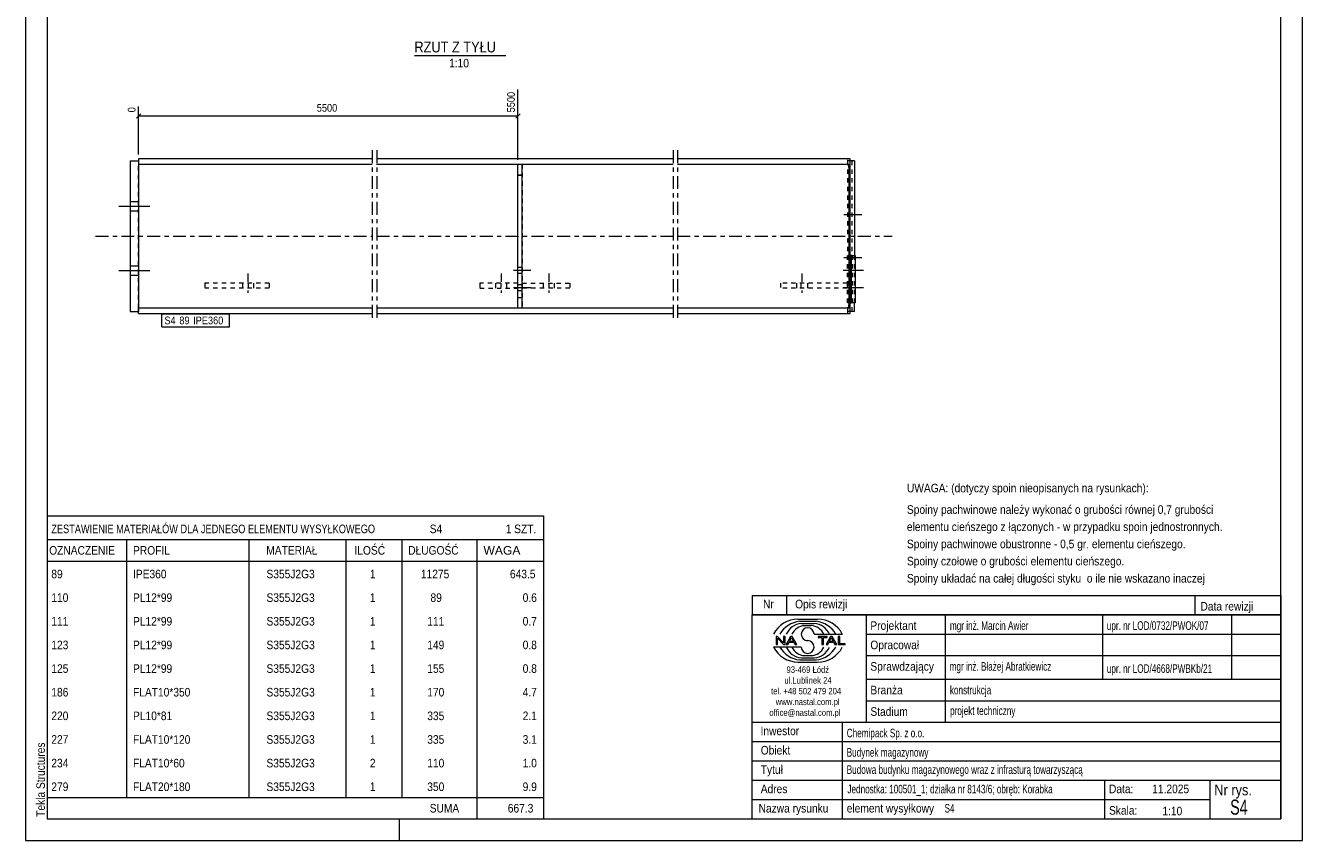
# Model space of a CAD drawing. Header units: millimetres. Extents: x 0 to 297, y 0 to 420.
# Tile 1 of 2: x 0 to 297, y 0 to 190. Entities that reach past the tile are written whole.
import ezdxf

# ---------------------------------------------------------------- set-up
doc = ezdxf.new("R2010")
doc.units = ezdxf.units.MM
for name, pattern in [('XKITLINE00', [0]), ('XKITLINE01', [4, 1, -1, 1, -1]), ('XKITLINE02', [4, 2, -2]), ('XKITLINE03', [6, 3, -1, 1, -1])]:
    doc.linetypes.add(name, pattern=pattern)
for name, color, linetype, lineweight in [('Arkusz rysunku', 3, 'Continuous', 0), ('Element', 2, 'Continuous', 0), ('Inny typ obiektu', 7, 'Continuous', 0), ('Wymiar', 4, 'Continuous', 0), ('Znak elementu', 2, 'Continuous', 0), ('Śruba', 3, 'Continuous', 0)]:
    doc.layers.add(name, color=color, linetype=linetype, lineweight=lineweight)
doc.styles.add('ARIAL', font='ARIAL.TTF')

msp = doc.modelspace()

# ---------------------------------------------------------------- linework, layer by layer
at = {"layer": 'Arkusz rysunku', "linetype": 'XKITLINE00', "lineweight": 0}
for p, q in [((0, 420), (0, 0)), ((297, 0), (297, 420)), ((5, 415), (5, 5)), ((292, 5), (292, 415)), ((5, 5), (292, 5)), ((87, 0), (87, 5)), ((0, 0), (297, 0))]:
    msp.add_line(p, q, dxfattribs=at)
at = {"layer": 'Element', "linetype": 'XKITLINE03', "lineweight": 0}
for p, q in [((80.66, 160.6), (80.66, 120.6)), ((81.67, 160.6), (81.67, 120.6)), ((150.62, 160.6), (150.62, 120.6)), ((151.62, 160.6), (151.62, 120.6)), ((16.3, 140.6), (80.66, 140.6)), ((81.66, 140.6), (150.62, 140.6)), ((151.62, 140.6), (201.55, 140.6))]:
    msp.add_line(p, q, dxfattribs=at)
at = {"layer": 'Element', "linetype": 'XKITLINE00', "lineweight": 0}
for p, q in [((24.3, 158.1), (26.3, 158.1)), ((24.3, 158.1), (24.3, 123.1)), ((26.3, 158.6), (26.3, 158.1)), ((80.66, 158.6), (26.3, 158.6)), ((26.3, 158.1), (26.3, 123.1)), ((150.62, 158.6), (81.66, 158.6)), ((191.82, 158.6), (151.62, 158.6)), ((191.82, 157.33), (191.82, 158.6)), ((191.82, 123.1), (191.82, 158.1)), ((192.82, 158.1), (191.82, 158.1)), ((192.82, 158.1), (192.82, 136.1)), ((26.3, 157.33), (80.66, 157.33)), ((81.66, 157.33), (150.62, 157.33)), ((114.53, 123.87), (114.53, 157.33)), ((114.53, 157.33), (115.53, 157.33)), ((115.53, 123.87), (115.53, 157.33)), ((151.62, 157.33), (191.82, 157.33)), ((191.57, 156.22), (191.56, 155.53)), ((191.56, 125.67), (191.56, 155.53)), ((191.58, 156.8), (191.57, 156.22)), ((191.6, 157.19), (191.58, 156.8)), ((191.62, 157.33), (191.6, 157.19)), ((191.82, 136.1), (193, 136.1)), ((191.82, 125.1), (191.82, 136.1)), ((192, 136.1), (192, 125.1)), ((193, 136.1), (193, 125.1)), ((191.56, 125.67), (191.57, 124.98)), ((191.57, 124.98), (191.58, 124.39)), ((193, 125.1), (191.82, 125.1)), ((192.82, 123.1), (192.82, 125.1)), ((24.3, 123.1), (26.3, 123.1)), ((80.66, 123.87), (26.3, 123.87)), ((26.3, 122.6), (26.3, 123.1)), ((26.3, 122.6), (80.66, 122.6)), ((150.62, 123.87), (81.66, 123.87)), ((81.66, 122.6), (150.62, 122.6)), ((115.53, 123.87), (114.53, 123.87)), ((191.82, 123.87), (151.62, 123.87)), ((151.62, 122.6), (191.82, 122.6)), ((191.58, 124.39), (191.6, 124)), ((191.6, 124), (191.62, 123.87)), ((191.82, 122.6), (191.82, 123.87)), ((192.82, 123.1), (191.82, 123.1))]:
    msp.add_line(p, q, dxfattribs=at)
at = {"layer": 'Element', "linetype": 'XKITLINE01', "lineweight": 0}
for p, q in [((26.3, 158.1), (26.3, 156.22)), ((191.29, 157.33), (191.29, 158.6)), ((191.29, 123.1), (191.29, 158.1)), ((191.82, 158.1), (191.29, 158.1)), ((192.28, 123.1), (192.28, 158.1)), ((26.3, 123.87), (26.3, 157.33)), ((114.53, 123.87), (114.53, 157.33)), ((114.53, 157.33), (115.53, 157.33)), ((115.53, 154.83), (114.53, 154.83)), ((114.53, 154.83), (115.53, 154.83)), ((115.53, 157.33), (115.53, 123.87)), ((191.5, 157.19), (191.48, 157.33)), ((191.52, 156.8), (191.5, 157.19)), ((191.54, 156.22), (191.52, 156.8)), ((191.54, 155.53), (191.54, 156.22)), ((191.54, 125.67), (191.54, 155.53)), ((192.29, 136.1), (191.1, 136.1)), ((191.1, 136.1), (191.1, 125.1)), ((191.82, 136.1), (191.29, 136.1)), ((191.29, 136.1), (191.29, 125.1)), ((192.1, 125.1), (192.1, 136.1)), ((192.29, 136.1), (192.29, 125.1)), ((192.82, 125.1), (192.82, 136.1)), ((192.82, 136.1), (192.82, 125.1)), ((56.66, 129.7), (41.72, 129.7)), ((41.72, 129.7), (41.72, 128.5)), ((56.66, 128.5), (41.72, 128.5)), ((51.75, 129.7), (51.75, 128.5)), ((56.66, 129.7), (56.66, 128.5)), ((114.53, 129.7), (105.66, 129.7)), ((105.66, 129.7), (105.66, 128.5)), ((105.66, 128.5), (114.53, 128.5)), ((110.58, 129.7), (110.58, 128.5)), ((114.53, 128.5), (114.53, 129.7)), ((115.53, 128.5), (115.53, 129.7)), ((115.53, 129.7), (126.62, 129.7)), ((126.62, 128.5), (115.53, 128.5)), ((121.81, 128.5), (121.81, 129.7)), ((126.62, 129.7), (126.62, 128.5)), ((191.11, 129.7), (175.62, 129.7)), ((175.62, 129.7), (175.62, 128.5)), ((191.11, 128.5), (175.62, 128.5)), ((180.36, 129.7), (180.36, 128.5)), ((191.11, 129.7), (191.11, 128.5)), ((114.53, 126.37), (115.53, 126.37)), ((114.53, 126.37), (115.53, 126.37)), ((192.29, 125.1), (191.1, 125.1)), ((191.52, 124.39), (191.54, 124.98)), ((191.54, 124.98), (191.54, 125.67)), ((191.82, 125.1), (192, 125.1)), ((26.3, 123.1), (26.3, 123.87)), ((115.53, 123.87), (114.53, 123.87)), ((191.29, 122.6), (191.29, 123.87)), ((191.82, 123.1), (191.29, 123.1)), ((191.48, 123.87), (191.5, 124)), ((191.5, 124), (191.52, 124.39))]:
    msp.add_line(p, q, dxfattribs=at)
at = {"layer": 'Inny typ obiektu', "linetype": 'XKITLINE00', "lineweight": 0}
for p, q in [((90.45, 182.62), (111.75, 182.62)), ((5, 75.5), (5, 70)), ((5, 75.5), (120.5, 75.5)), ((120.5, 75.5), (120.5, 70)), ((5, 70), (5, 65)), ((5, 70), (120.5, 70)), ((23.5, 70), (23.5, 65)), ((52, 65), (52, 70)), ((74.5, 70), (74.5, 65)), ((87.5, 70), (87.5, 65)), ((105, 70), (105, 65)), ((120.5, 70), (120.5, 65)), ((5, 65), (120.5, 65)), ((5, 65), (5, 59.5)), ((23.5, 65), (23.5, 59.5)), ((52, 59.5), (52, 65)), ((74.5, 65), (74.5, 59.5)), ((87.5, 65), (87.5, 59.5)), ((105, 65), (105, 59.5)), ((120.5, 65), (120.5, 59.5)), ((5, 59.5), (5, 54)), ((23.5, 59.5), (23.5, 54)), ((52, 54), (52, 59.5)), ((74.5, 59.5), (74.5, 54)), ((87.5, 59.5), (87.5, 54)), ((105, 59.5), (105, 54)), ((120.5, 59.5), (120.5, 54)), ((169, 57), (169, 52.5)), ((169, 57), (292, 57)), ((177, 57), (177, 52.5)), ((272, 57), (272, 52.5)), ((292, 57), (292, 52.5)), ((5, 54), (5, 48.5)), ((23.5, 54), (23.5, 48.5)), ((52, 48.5), (52, 54)), ((74.5, 54), (74.5, 48.5)), ((87.5, 54), (87.5, 48.5)), ((105, 54), (105, 48.5)), ((120.5, 54), (120.5, 48.5)), ((292, 52.5), (169, 52.5)), ((169, 5), (169, 52.5)), ((169, 52.5), (292, 52.5)), ((179.62, 51.49), (184.23, 51.5)), ((180.07, 50.99), (183.86, 51)), ((180.46, 50.49), (183.45, 50.49)), ((195.5, 52.5), (195.5, 27.5)), ((214, 27.5), (214, 52.5)), ((250.5, 52.5), (250.5, 37.5)), ((280.5, 52.5), (280.5, 37.5)), ((292, 52.5), (292, 5)), ((5, 48.5), (5, 43)), ((23.5, 48.5), (23.5, 43)), ((52, 43), (52, 48.5)), ((74.5, 48.5), (74.5, 43)), ((87.5, 48.5), (87.5, 43)), ((105, 48.5), (105, 43)), ((120.5, 48.5), (120.5, 43)), ((181.2, 49.98), (182.73, 49.99)), ((183.42, 47.99), (189.98, 47.99)), ((195.5, 48), (292, 48)), ((180.43, 45.01), (174, 45.01)), ((174.93, 47.44), (174.57, 47.44)), ((174.57, 47.44), (174.57, 45.56)), ((174.57, 45.56), (174.9, 45.56)), ((174.9, 47.04), (176.29, 45.56)), ((174.9, 45.56), (174.9, 47.04)), ((176.31, 45.96), (174.93, 47.44)), ((176.29, 45.56), (176.65, 45.56)), ((176.65, 47.44), (176.31, 47.44)), ((176.31, 47.44), (176.31, 45.96)), ((176.65, 45.56), (176.65, 47.44)), ((177.96, 47.44), (176.94, 45.56)), ((176.94, 45.56), (177.31, 45.56)), ((177.31, 45.56), (177.61, 46.13)), ((177.61, 46.13), (178.71, 46.13)), ((177.71, 46.33), (178.14, 47.24)), ((178.6, 46.33), (177.71, 46.33)), ((178.33, 47.44), (177.96, 47.44)), ((178.14, 47.24), (178.6, 46.33)), ((179.41, 45.56), (178.33, 47.44)), ((178.71, 46.13), (179.02, 45.56)), ((179.02, 45.56), (179.41, 45.56)), ((186.43, 47.44), (184.34, 47.44)), ((184.34, 47.44), (184.34, 47.22)), ((184.34, 47.22), (185.21, 47.22)), ((185.21, 47.22), (185.21, 45.56)), ((185.21, 45.56), (185.56, 45.56)), ((185.56, 45.56), (185.56, 47.22)), ((185.56, 47.22), (186.43, 47.22)), ((187.21, 47.44), (186.2, 45.56)), ((186.2, 45.56), (186.57, 45.56)), ((186.43, 47.22), (186.43, 47.44)), ((186.57, 45.56), (186.86, 46.13)), ((186.86, 46.13), (187.96, 46.13)), ((186.96, 46.33), (187.39, 47.24)), ((187.86, 46.33), (186.96, 46.33)), ((187.59, 47.44), (187.21, 47.44)), ((187.4, 47.24), (187.39, 47.24)), ((187.4, 47.24), (187.86, 46.33)), ((188.67, 45.56), (187.59, 47.44)), ((187.96, 46.13), (188.27, 45.56)), ((188.27, 45.56), (188.67, 45.56)), ((189.36, 47.44), (189.01, 47.44)), ((189.01, 47.44), (189.01, 45.56)), ((189.01, 45.56), (190.66, 45.56)), ((189.36, 45.78), (189.36, 47.44)), ((190.66, 45.78), (189.36, 45.78)), ((190.66, 45.56), (190.66, 45.78)), ((5, 43), (5, 37.5)), ((23.5, 43), (23.5, 37.5)), ((52, 37.5), (52, 43)), ((74.5, 43), (74.5, 37.5)), ((87.5, 43), (87.5, 37.5)), ((105, 43), (105, 37.5)), ((120.5, 43), (120.5, 37.5)), ((180.07, 42.01), (183.86, 42)), ((180.46, 42.51), (183.45, 42.51)), ((181.2, 43.02), (182.73, 43.01)), ((195.5, 43), (292, 43)), ((179.62, 41.51), (184.23, 41.5)), ((5, 37.5), (5, 32)), ((23.5, 37.5), (23.5, 32)), ((52, 32), (52, 37.5)), ((74.5, 37.5), (74.5, 32)), ((87.5, 37.5), (87.5, 32)), ((105, 37.5), (105, 32)), ((120.5, 37.5), (120.5, 32)), ((195.5, 37.5), (292, 37.5)), ((5, 32), (5, 26.5)), ((23.5, 32), (23.5, 26.5)), ((52, 26.5), (52, 32)), ((74.5, 32), (74.5, 26.5)), ((87.5, 32), (87.5, 26.5)), ((105, 32), (105, 26.5)), ((120.5, 32), (120.5, 26.5)), ((195.5, 32.5), (292, 32.5)), ((169, 27.5), (292, 27.5)), ((190, 5), (190, 27.5)), ((5, 26.5), (5, 21)), ((23.5, 26.5), (23.5, 21)), ((52, 21), (52, 26.5)), ((74.5, 26.5), (74.5, 21)), ((87.5, 26.5), (87.5, 21)), ((105, 26.5), (105, 21)), ((120.5, 26.5), (120.5, 21)), ((5, 21), (5, 15.5)), ((23.5, 21), (23.5, 15.5)), ((52, 15.5), (52, 21)), ((74.5, 21), (74.5, 15.5)), ((87.5, 21), (87.5, 15.5)), ((105, 21), (105, 15.5)), ((120.5, 21), (120.5, 15.5)), ((169, 23), (292, 23)), ((169, 18.5), (292, 18.5)), ((5, 15.5), (5, 10)), ((23.5, 15.5), (23.5, 10)), ((52, 10), (52, 15.5)), ((74.5, 15.5), (74.5, 10)), ((87.5, 15.5), (87.5, 10)), ((105, 15.5), (105, 10)), ((120.5, 15.5), (120.5, 10)), ((169, 14), (292, 14)), ((251, 5), (251, 14)), ((275.5, 5), (275.5, 14)), ((5, 10), (5, 5)), ((5, 10), (120.5, 10)), ((105, 10), (105, 5)), ((120.5, 10), (120.5, 5)), ((169, 9.5), (275.5, 9.5)), ((5, 5), (120.5, 5)), ((169, 5), (292, 5))]:
    msp.add_line(p, q, dxfattribs=at)
for centre, radius, start, end in [((179.72, 45.08), 6.42, 90.8317, 153.0136), ((180.67, 45), 6.02, 95.7347, 150.2266), ((183.22, 46.41), 4.08, 22.7023, 86.7527), ((183.24, 44.98), 6.04, 29.8256, 84.1252), ((184.25, 45.07), 6.43, 27.0191, 90.199), ((180.7, 46.42), 4.07, 93.3428, 157.3393), ((181.33, 46.6), 3.38, 92.229, 155.8008), ((181.92, 47.99), 1.49, 0.0741, 179.9259), ((181.92, 47.99), 1.49, 179.9259, 270), ((182.59, 46.6), 3.39, 24.2351, 87.5913), ((179.72, 47.92), 6.42, 206.9864, 269.1683), ((180.67, 48), 6.02, 209.7734, 264.2653), ((180.7, 46.58), 4.07, 202.6607, 266.6572), ((181.33, 46.4), 3.38, 204.1992, 267.771), ((181.92, 45.01), 1.49, 180.0741, 359.9259), ((181.92, 45), 1.49, 0.0741, 90), ((182.59, 46.4), 3.39, 272.4087, 335.7649), ((183.22, 46.59), 4.08, 273.2473, 337.2977), ((183.24, 48.02), 6.04, 275.8748, 330.1744), ((184.25, 47.93), 6.43, 269.801, 332.9809)]:
    msp.add_arc(centre, radius, start, end, dxfattribs=at)
at = {"layer": 'Wymiar', "linetype": 'XKITLINE00', "lineweight": 0}
for p, q in [((114.53, 158.33), (114.53, 174.76)), ((26.3, 159.6), (26.3, 170.75)), ((26.81, 169.11), (25.79, 168.09)), ((26.3, 168.6), (114.53, 168.6)), ((115.04, 169.11), (114.02, 168.09))]:
    msp.add_line(p, q, dxfattribs=at)
at = {"layer": 'Znak elementu', "linetype": 'XKITLINE00', "lineweight": 0}
for p, q in [((31.7, 122.5), (47.46, 122.5)), ((31.7, 119.5), (31.7, 122.5)), ((47.46, 119.5), (47.46, 122.5)), ((31.7, 119.5), (47.46, 119.5))]:
    msp.add_line(p, q, dxfattribs=at)
at = {"layer": 'Śruba', "linetype": 'XKITLINE00', "lineweight": 0}
for p, q in [((24.3, 148.7), (26.3, 148.7)), ((24.3, 148.7), (26.3, 148.7)), ((21.7, 147.6), (28.9, 147.6)), ((21.7, 147.6), (28.9, 147.6)), ((24.3, 146.5), (26.3, 146.5)), ((24.3, 146.5), (26.3, 146.5)), ((194.36, 145.6), (190.36, 145.6)), ((194.54, 145.6), (190.54, 145.6)), ((24.3, 133.7), (26.3, 133.7)), ((24.3, 133.7), (26.3, 133.7)), ((194.36, 135.6), (190.36, 135.6)), ((194.54, 135.6), (190.54, 135.6)), ((21.7, 132.6), (28.9, 132.6)), ((21.7, 132.6), (28.9, 132.6)), ((24.3, 131.5), (26.3, 131.5)), ((24.3, 131.5), (26.3, 131.5)), ((117.53, 132.6), (113.53, 132.6)), ((115.53, 133.3), (114.53, 133.3)), ((115.53, 131.9), (114.53, 131.9)), ((194.18, 132.6), (190.18, 132.6)), ((194.93, 132.6), (190.93, 132.6)), ((117.53, 128.6), (113.53, 128.6)), ((115.53, 129.3), (114.53, 129.3)), ((115.53, 127.9), (114.53, 127.9)), ((194.18, 128.6), (190.18, 128.6)), ((194.93, 128.6), (190.93, 128.6))]:
    msp.add_line(p, q, dxfattribs=at)
at = {"layer": 'Śruba', "linetype": 'XKITLINE02', "lineweight": 0}
for p, q in [((51.72, 131.95), (51.72, 127.45)), ((110.61, 131.95), (110.61, 127.45)), ((117.53, 132.6), (113.53, 132.6)), ((115.53, 133.3), (114.53, 133.3)), ((115.53, 131.9), (114.53, 131.9)), ((121.68, 131.95), (121.68, 127.45)), ((180.57, 131.95), (180.57, 127.45)), ((50.44, 129.7), (50.44, 128.5)), ((52.99, 129.7), (52.99, 128.5)), ((109.34, 129.7), (109.34, 128.5)), ((111.89, 129.7), (111.89, 128.5)), ((117.53, 128.6), (113.53, 128.6)), ((115.53, 129.3), (114.53, 129.3)), ((115.53, 127.9), (114.53, 127.9)), ((120.4, 129.7), (120.4, 128.5)), ((122.95, 129.7), (122.95, 128.5)), ((179.3, 129.7), (179.3, 128.5)), ((181.84, 129.7), (181.84, 128.5))]:
    msp.add_line(p, q, dxfattribs=at)

# ---------------------------------------------------------------- texts
at = {"layer": 'Arkusz rysunku', "style": 'ARIAL', "width": 0.85}
msp.add_text('Tekla Structures', height=2, rotation=90, dxfattribs=at).set_placement((4.5, 5.5))
at = {"layer": 'Inny typ obiektu', "style": 'ARIAL'}
for s, height, width, p in [('RZUT Z TYŁU', 2.5, 0.85, (90.45, 183.37)), ('1:10', 2, 0.85, (98.51, 179.87)), ('UWAGA: (dotyczy spoin nieopisanych na rysunkach):', 2, 0.85, (205, 81)), ('Spoiny pachwinowe należy wykonać o grubości równej 0,7 grubości', 2, 0.85, (205, 76)), ('elementu cieńszego z łączonych - w przypadku spoin jednostronnych.', 2, 0.85, (205, 72)), ('ZESTAWIENIE MATERIAŁÓW DLA JEDNEGO ELEMENTU WYSYŁKOWEGO', 2, 0.765, (6, 71.5)), ('S4', 2, 0.85, (94, 71.5)), ('1', 2, 0.85, (111.69, 71.5)), (' SZT.', 2, 0.85, (113, 71.5)), ('OZNACZENIE', 2, 0.85, (5.5, 66.5)), ('PROFIL', 2, 0.85, (25, 66.5)), ('MATERIAŁ', 2, 0.85, (56, 66.5)), ('ILOŚĆ', 2, 0.85, (76.5, 66.5)), ('DŁUGOŚĆ', 2, 0.85, (89, 66.5)), ('WAGA', 2, 1.008832, (106.5, 66.5)), ('Spoiny pachwinowe obustronne - 0,5 gr. elementu cieńszego.', 2, 0.85, (205, 68)), ('Spoiny czołowe o grubości elementu cieńszego.', 2, 0.85, (205, 64)), ('89', 2, 0.85, (6, 61)), ('IPE360', 2, 0.85, (25, 61)), ('S355J2G3', 2, 0.85, (56.04, 61)), ('1', 2, 0.85, (80.09, 61)), ('11275', 2, 0.85, (91.96, 61)), ('643.5', 2, 0.85, (112.67, 61)), ('Spoiny układać na całej długości styku  o ile nie wskazano inaczej', 2, 0.85, (205, 60)), ('110', 2, 0.85, (6, 55.5)), ('PL12*99', 2, 0.85, (25, 55.5)), ('S355J2G3', 2, 0.85, (56.04, 55.5)), ('1', 2, 0.85, (80.09, 55.5)), ('89', 2, 0.85, (94.19, 55.5)), ('0.6', 2, 0.85, (115.63, 55.5)), ('Nr', 2, 0.85, (171.54, 54)), ('Opis rewizji', 2, 0.85, (179, 54)), ('Data rewizji', 2, 0.85, (273.28, 53.5)), ('111', 2, 0.85, (6, 50)), ('PL12*99', 2, 0.85, (25, 50)), ('S355J2G3', 2, 0.85, (56.04, 50)), ('1', 2, 0.85, (80.09, 50)), ('111', 2, 0.85, (93.44, 50)), ('0.7', 2, 0.85, (115.63, 50)), ('Projektant', 2, 0.85, (196.5, 49)), ('mgr inż. Marcin Awier', 2, 0.68, (215, 49)), ('upr. nr LOD/0732/PWOK/07', 2, 0.68, (251.5, 49)), ('123', 2, 0.85, (6, 44.5)), ('PL12*99', 2, 0.85, (25, 44.5)), ('S355J2G3', 2, 0.85, (56.04, 44.5)), ('1', 2, 0.85, (80.09, 44.5)), ('149', 2, 0.85, (93.44, 44.5)), ('0.8', 2, 0.85, (115.63, 44.5)), ('Opracował', 2, 0.85, (196.5, 44.5)), ('Sprawdzający', 2, 0.85, (196.5, 39.5)), ('mgr inż. Błażej Abratkiewicz', 2, 0.68, (214.94, 39.5)), ('125', 2, 0.85, (6, 39)), ('PL12*99', 2, 0.85, (25, 39)), ('S355J2G3', 2, 0.85, (56.04, 39)), ('1', 2, 0.85, (80.09, 39)), ('155', 2, 0.85, (93.44, 39)), ('0.8', 2, 0.85, (115.63, 39)), ('93-469 Łódź', 1.5, 0.85, (177, 39)), ('upr. nr LOD/4668/PWBKb/21', 2, 0.68, (251.5, 39)), ('FLAT10*350', 2, 0.85, (25, 33.5)), ('ul.Lublinek 24', 1.5, 0.85, (176.5, 36.5)), ('Branża', 2, 0.85, (196.5, 34)), ('konstrukcja', 2, 0.68, (215, 34)), ('186', 2, 0.85, (6, 33.5)), ('S355J2G3', 2, 0.85, (56.04, 33.5)), ('1', 2, 0.85, (80.09, 33.5)), ('170', 2, 0.85, (93.44, 33.5)), ('4.7', 2, 0.85, (115.63, 33.5)), ('tel. +48 502 479 204', 1.5, 0.85, (173.41, 34)), ('www.nastal.com.pl', 1.5, 0.85, (174.5, 31.5)), ('220', 2, 0.85, (6, 28)), ('PL10*81', 2, 0.85, (25, 28)), ('S355J2G3', 2, 0.85, (56.04, 28)), ('1', 2, 0.85, (80.09, 28)), ('335', 2, 0.85, (93.44, 28)), ('2.1', 2, 0.85, (115.63, 28)), ('office@nastal.com.pl', 1.5, 0.85, (173, 29)), ('Stadium', 2, 0.85, (196.5, 29)), ('projekt techniczny', 2, 0.68, (215.04, 29.19)), ('227', 2, 0.85, (6, 22.5)), ('FLAT10*120', 2, 0.85, (25, 22.5)), ('S355J2G3', 2, 0.85, (56.04, 22.5)), ('1', 2, 0.85, (80.09, 22.5)), ('335', 2, 0.85, (93.44, 22.5)), ('3.1', 2, 0.85, (115.63, 22.5)), ('Inwestor', 2, 0.85, (170.96, 24.5)), ('Chemipack Sp. z o.o.', 2, 0.68, (191, 24)), ('Obiekt', 2, 0.85, (171, 20)), ('Budynek magazynowy', 2, 0.68, (191, 19.5)), ('234', 2, 0.85, (6, 17)), ('FLAT10*60', 2, 0.85, (25, 17)), ('S355J2G3', 2, 0.85, (56.04, 17)), ('2', 2, 0.85, (80.09, 17)), ('110', 2, 0.85, (93.44, 17)), ('1.0', 2, 0.85, (115.63, 17)), ('Tytuł', 2, 0.85, (171, 15.5)), ('Budowa budynku magazynowego wraz z infrasturą towarzyszącą', 2, 0.68, (191, 15.5)), ('279', 2, 0.85, (6, 11.5)), ('FLAT20*180', 2, 0.85, (25, 11.5)), ('S355J2G3', 2, 0.85, (56.04, 11.5)), ('1', 2, 0.85, (80.09, 11.5)), ('350', 2, 0.85, (93.44, 11.5)), ('9.9', 2, 0.85, (115.63, 11.5)), ('Adres', 2, 0.85, (171, 11)), ('Jednostka: 100501_1; działka nr 8143/6; obręb: Korabka', 2, 0.68, (191.16, 10.96)), ('Data:', 2, 0.85, (252, 11)), ('11.2025', 2, 0.85, (262.06, 11)), ('Nr rys.', 2.5, 0.85, (276.5, 10.5)), ('S4', 3.5, 0.68, (280.18, 6)), ('SUMA', 2, 0.85, (94, 6.5)), ('667.3', 2, 0.85, (112.17, 6.5)), ('Nazwa rysunku', 2, 0.85, (170.5, 6.5)), ('element wysyłkowy', 2, 0.85, (191, 6.5)), ('S4', 2, 0.68, (213.75, 6.5)), ('Skala:', 2, 0.85, (252, 6)), ('1:10', 2, 0.85, (264.42, 5.85))]:
    msp.add_text(s, height=height, dxfattribs=dict(at, width=width)).set_placement(p)
at = {"layer": 'Wymiar', "style": 'ARIAL', "width": 0.85}
for s, p in [('5500', (113.81, 169.42)), ('0', (25.58, 169.42))]:
    msp.add_text(s, height=1.8, rotation=90.0002, dxfattribs=at).set_placement(p)
msp.add_text('5500', height=1.8, dxfattribs=at).set_placement((67.74, 169.56))
at = {"layer": 'Znak elementu', "style": 'ARIAL', "width": 0.85}
for s, p in [('S4', (32.3, 120.1)), ('89', (35.78, 120.1)), ('IPE360', (38.99, 120.1))]:
    msp.add_text(s, height=1.8, dxfattribs=at).set_placement(p)

doc.saveas('drawing.dxf')
